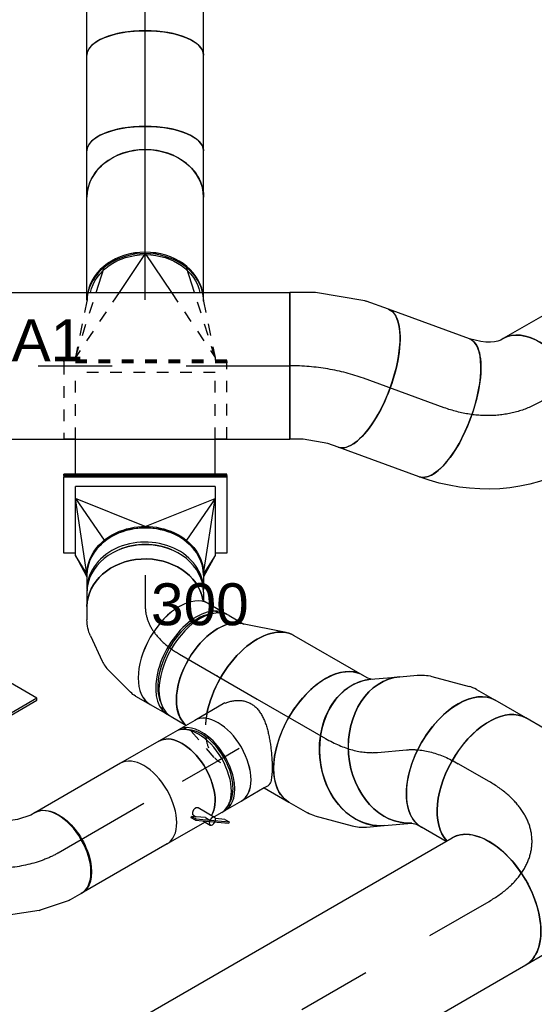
# Model space of a CAD drawing. Extents: x -132501 to 411300, y -42818 to 427495.
# Tile 39 of 256: x -30088 to -28984, y 34152 to 36264. Entities that reach past the tile are written whole.
import ezdxf
from ezdxf.enums import TextEntityAlignment as Align

# ---------------------------------------------------------------- set-up
doc = ezdxf.new("R2010")
doc.units = 0
doc.header["$LTSCALE"] = 50
doc.linetypes.add('CENTER2', pattern=[28.575, 19.05, -3.175, 3.175, -3.175])
doc.linetypes.add('STREEPJES', pattern=[0.1, 0.05, -0.05])
doc.layers.get('0').update_dxf_attribs({"linetype": 'CONTINUOUS'})
for name, color, linetype in [('WL570---_RETOUR', 112, 'CONTINUOUS'), ('WL570---_RETOUR_HL', 8, 'CONTINUOUS'), ('WL570---_TOEVOER', 3, 'CONTINUOUS'), ('WL570---_TOEVOER_HL', 8, 'CONTINUOUS'), ('WL570---_TOEVOER_RST', 2, 'CONTINUOUS'), ('WL570---_TOEVOER_RST_HL', 1, 'CONTINUOUS'), ('WM570---_RETOUR_PR', 1, 'CONTINUOUS'), ('WM570---_TOEVOER_PR', 1, 'CONTINUOUS'), ('WM570---_TOEVOER_RST_PR', 1, 'CONTINUOUS')]:
    doc.layers.add(name, color=color, linetype=linetype)
doc.styles.add('BURO-018', font='ARIAL.TTF', dxfattribs={"height": 63})

# ---------------------------------------------------------------- blocks, each defined once
blk = doc.blocks.new('*U626')
at = {"color": 0, "ltscale": 10}
for p, q in [((0, 157.5, -3369.1), (175.7, 157.5, -3369.1)), ((0, -157.5, -3369.1), (175.7, -157.5, -3369.1))]:
    blk.add_line(p, q, dxfattribs=at)
at = {"color": 0, "ltscale": 10, "extrusion": (4.90704e-17, 3.57679e-17, -1)}
blk.add_ellipse((0, 0, -3369.1), major_axis=(0, -157.5), ratio=0.57735, start_param=0, end_param=3.141593, dxfattribs=at)
at = {"color": 0, "ltscale": 10}
blk.add_ellipse((175.7, 0, -3369.1), major_axis=(0, -157.5), ratio=0.57735, start_param=3.141593, end_param=6.283185, dxfattribs=at)
at = {"layer": 'WL570---_RETOUR_HL', "linetype": 'CENTER2'}
blk.add_line((0, 0, -3369.1), (175.7, 0, -3369.1), dxfattribs=at)
at = {"layer": 'WM570---_RETOUR_PR', "color": 1, "style": 'BURO-018'}
blk.add_attdef('POSNR', text='', height=90, dxfattribs=at).set_placement((0, 0), align=Align.MIDDLE)
blk = doc.blocks.new('*U627')
at = {"color": 0, "ltscale": 10, "extrusion": (1.31341e-16, 1.16467e-16, -1)}
for centre, major_axis, ratio, start_param, end_param in [((-106.6, 0, -3568.7), (0, -157.5), 0.57735, 0, 3.141593), ((-114.1, -289.5, -3568.7), (31.9, 446), 0.92831, 6.224409, 7.056612), ((-15.2, -352.2, -3568.7), (-96.7, 192.9), 0.304937, 0.084584, 0.771623)]:
    blk.add_ellipse(centre, major_axis=major_axis, ratio=ratio, start_param=start_param, end_param=end_param, dxfattribs=at)
at = {"color": 0, "ltscale": 10}
blk.add_ellipse((77.3, -92.2, -3568.7), major_axis=(-120.7, -101.1), ratio=0.387509, start_param=3.141593, end_param=6.283185, dxfattribs=at)
at = {"layer": 'WL570---_RETOUR_HL', "linetype": 'CENTER2', "extrusion": (1.31341e-16, 1.16467e-16, -1)}
blk.add_ellipse((-100, -314.9, -3568.7), major_axis=(-19.6, 314.4), ratio=0.81597, start_param=0.050757, end_param=0.836155, dxfattribs=at)
at = {"layer": 'WM570---_RETOUR_PR', "color": 1, "style": 'BURO-018'}
blk.add_attdef('POSNR', text='', height=90, dxfattribs=at).set_placement((0, 0), align=Align.MIDDLE)
blk = doc.blocks.new('*U628')
at = {"color": 0, "ltscale": 10}
for p, q in [((0, 157.5, -3619.3), (184.6, 157.5, -3619.3)), ((0, -157.5, -3619.3), (184.6, -157.5, -3619.3))]:
    blk.add_line(p, q, dxfattribs=at)
at = {"color": 0, "ltscale": 10, "extrusion": (6.62444e-17, 1.4235e-16, -1)}
blk.add_ellipse((0, 0, -3619.3), major_axis=(0, -157.5), ratio=0.387509, start_param=0, end_param=3.141593, dxfattribs=at)
at = {"color": 0, "ltscale": 10}
blk.add_ellipse((184.6, 0, -3619.3), major_axis=(0, -157.5), ratio=0.387509, start_param=3.141593, end_param=6.283185, dxfattribs=at)
at = {"layer": 'WL570---_RETOUR_HL', "linetype": 'CENTER2'}
blk.add_line((0, 0, -3619.3), (184.6, 0, -3619.3), dxfattribs=at)
at = {"layer": 'WM570---_RETOUR_PR', "color": 1, "style": 'BURO-018'}
blk.add_attdef('POSNR', text='', height=90, dxfattribs=at).set_placement((0, 0), align=Align.MIDDLE)
blk = doc.blocks.new('*U629')
at = {"color": 0, "ltscale": 10}
for p, q in [((-224.7, 285.3, -4227.6), (-359.5, 52, -4227.6)), ((164.7, 285.3, -4227.6), (-224.7, 285.3, -4227.6)), ((-30, -52, -4227.6), (-224.7, 285.3, -4227.6)), ((359.5, -52, -4227.6), (-224.7, 285.3, -4227.6)), ((-30, -52, -4227.6), (164.7, 285.3, -4227.6)), ((359.5, -52, -4227.6), (164.7, 285.3, -4227.6)), ((-431.7, 93.7, -4227.6), (-433.8, 90.2, -4227.6)), ((-433.8, 90.2, -4227.6), (-380.3, -2.4, -4227.6)), ((-335.4, 93.7, -4227.6), (-431.7, 93.7, -4227.6)), ((-378.3, 1.1, -4227.6), (-431.7, 93.7, -4227.6)), ((-359.5, 52, -4227.6), (-354, 42.6, -4227.6)), ((-351.8, 45.8, -4227.6), (-357.4, 55.5, -4227.6)), ((-122.2, -211.6, -4227.6), (-30, -52, -4227.6)), ((359.5, -52, -4227.6), (-30, -52, -4227.6)), ((224.7, -285.3, -4227.6), (359.5, -52, -4227.6)), ((297, -327, -4227.6), (248.8, -243.6, -4227.6)), ((226.8, -281.8, -4227.6), (-81.6, -281.8, -4227.6)), ((-79.6, -285.3, -4227.6), (224.7, -285.3, -4227.6)), ((297, -327, -4227.6), (-55.5, -327, -4227.6)), ((-53.5, -330.6, -4227.6), (295, -330.6, -4227.6)), ((295, -330.6, -4227.6), (297, -327, -4227.6))]:
    blk.add_line(p, q, dxfattribs=at)
at = {"layer": 'WL570---_TOEVOER_RST_HL', "linetype": 'CENTER2'}
blk.add_circle((0, 0, -4227.6), 0.075, dxfattribs=at)
at = {"layer": 'WL570---_TOEVOER_RST', "color": 1, "style": 'BURO-018'}
for tag in ['MC', 'Q']:
    blk.add_attdef(tag, text='', height=90, dxfattribs=at).set_placement((0, 0), align=Align.MIDDLE)
at = {"layer": 'WM570---_TOEVOER_RST_PR', "color": 1, "style": 'BURO-018'}
blk.add_attdef('POSNR', text='', height=90, dxfattribs=at).set_placement((0, 0), align=Align.MIDDLE)
blk = doc.blocks.new('*U748')
at = {"color": 8, "linetype": 'STREEPJES', "ltscale": 10}
for p, q in [((78.8, 175, -3420.8), (81.6, 175, -3420.8)), ((78.8, -175, -3420.8), (78.8, 175, -3420.8)), ((81.6, -175, -3420.8), (81.6, 175, -3420.8)), ((81.6, 150, -3420.8), (87.2, 150, -3420.8)), ((227, 56, -3420.8), (87.2, 150, -3420.8)), ((87.2, 150, -3420.8), (227, 105.4, -3420.8)), ((208.3, 125, -3420.8), (87.2, 150, -3420.8)), ((211.1, 125, -3420.8), (208.3, 125, -3420.8)), ((227, -56, -3420.8), (87.2, -150, -3420.8)), ((87.2, -150, -3420.8), (227, -105.4, -3420.8)), ((208.3, -125, -3420.8), (87.2, -150, -3420.8)), ((211.1, -125, -3420.8), (208.3, -125, -3420.8)), ((87.2, -150, -3420.8), (81.6, -150, -3420.8)), ((78.8, -175, -3420.8), (81.6, -175, -3420.8))]:
    blk.add_line(p, q, dxfattribs=at)
at = {"color": 0, "ltscale": 10}
for p, q in [((227, 105.4, -3420.8), (280.4, 88.4, -3420.8)), ((310.3, 0, -3420.8), (227, 56, -3420.8)), ((310.3, 0, -3420.8), (227, -56, -3420.8)), ((227, -105.4, -3420.8), (280.4, -88.4, -3420.8))]:
    blk.add_line(p, q, dxfattribs=at)
at = {"color": 8, "linetype": 'STREEPJES', "ltscale": 10}
for centre, start_param, end_param in [((208.3, 0, -3420.8), 6.098869, 6.283185), ((211.1, 0, -3420.8), 6.127568, 6.283185), ((208.3, 0, -3420.8), 3.141593, 3.325909), ((211.1, 0, -3420.8), 3.141593, 3.29721)]:
    blk.add_ellipse(centre, major_axis=(0, 125), ratio=0.816497, start_param=start_param, end_param=end_param, dxfattribs=at)
at = {"color": 0, "ltscale": 10}
for centre, start_param, end_param in [((211.1, 0, -3420.8), 3.29721, 6.127568), ((208.3, 0, -3420.8), 3.325909, 6.098869)]:
    blk.add_ellipse(centre, major_axis=(0, 125), ratio=0.816497, start_param=start_param, end_param=end_param, dxfattribs=at)
at = {"color": 0, "ltscale": 10, "extrusion": (-6.44958e-30, -2.89515e-18, -1)}
for start_param, end_param in [(0.16388, 1.558204), (1.583389, 2.977713)]:
    blk.add_ellipse((211.1, 0, -3420.8), major_axis=(0, 118.8), ratio=0.816497, start_param=start_param, end_param=end_param, dxfattribs=at)
at = {"layer": 'WM570---_TOEVOER_PR', "color": 1, "style": 'BURO-018'}
blk.add_attdef('POSNR', text='', height=90, dxfattribs=at).set_placement((0, 0), align=Align.MIDDLE)
blk = doc.blocks.new('*U749')
at = {"color": 0, "ltscale": 10}
for p, q in [((81.6, 175, -3771.1), (84.5, 175, -3771.1)), ((81.6, -175, -3771.1), (81.6, 175, -3771.1)), ((84.5, -175, -3771.1), (84.5, 175, -3771.1)), ((84.5, 150, -3771.1), (159.7, 150, -3771.1)), ((84.5, -150, -3771.1), (159.7, -150, -3771.1)), ((81.6, -175, -3771.1), (84.5, -175, -3771.1))]:
    blk.add_line(p, q, dxfattribs=at)
at = {"color": 8, "linetype": 'STREEPJES', "ltscale": 10}
for p, q in [((323.6, 175, -3771.1), (160.3, 175, -3771.1)), ((160.3, 175, -3771.1), (160.3, 150, -3771.1)), ((326.5, 175, -3771.1), (323.6, 175, -3771.1)), ((323.6, -175, -3771.1), (323.6, 175, -3771.1)), ((326.5, -175, -3771.1), (326.5, 175, -3771.1)), ((159.7, 150, -3771.1), (303.2, 150, -3771.1)), ((303.2, -150, -3771.1), (303.2, 150, -3771.1)), ((159.7, -150, -3771.1), (303.2, -150, -3771.1)), ((160.3, -150, -3771.1), (160.3, -175, -3771.1)), ((160.3, -175, -3771.1), (323.6, -175, -3771.1)), ((326.5, -175, -3771.1), (323.6, -175, -3771.1))]:
    blk.add_line(p, q, dxfattribs=at)
at = {"layer": 'WM570---_TOEVOER_PR', "color": 1, "style": 'BURO-018'}
blk.add_attdef('POSNR', text='', height=90, dxfattribs=at).set_placement((0, 0), align=Align.MIDDLE)
blk = doc.blocks.new('*U750')
at = {"color": 0, "ltscale": 10}
for p, q in [((-84.5, 175, -3775.2), (-81.6, 175, -3775.2)), ((-84.5, -175, -3775.2), (-84.5, 175, -3775.2)), ((-81.6, 175, -3775.2), (81.6, 175, -3775.2)), ((-81.6, -175, -3775.2), (-81.6, 175, -3775.2)), ((81.6, 175, -3775.2), (81.6, 150, -3775.2)), ((-61.2, 150, -3775.2), (-61.2, -150, -3775.2)), ((-61.2, 150, -3775.2), (-35.3, 150, -3775.2)), ((-35.3, 150, -3775.2), (87.2, 150, -3775.2)), ((24.5, 0, -3775.2), (-35.3, 150, -3775.2)), ((-35.3, 150, -3775.2), (54.4, 88.4, -3775.2)), ((126.6, 125, -3775.2), (-35.3, 150, -3775.2)), ((87.2, 150, -3775.2), (126.6, 125, -3775.2)), ((87.2, 150, -3775.2), (132.5, 125, -3775.2)), ((129.5, 125, -3775.2), (126.6, 125, -3775.2)), ((129.5, 118.8, -3775.2), (128.2, 118.7, -3775.2)), ((129.5, 118.8, -3775.2), (134, 118.8, -3775.2)), ((144.8, 123.6, -3775.2), (147.7, 123, -3775.2)), ((24.5, 0, -3775.2), (-35.3, -150, -3775.2)), ((-35.3, -150, -3775.2), (54.4, -88.4, -3775.2)), ((126.6, -125, -3775.2), (-35.3, -150, -3775.2)), ((87.2, -150, -3775.2), (132.5, -125, -3775.2)), ((126.6, -125, -3775.2), (87.2, -150, -3775.2)), ((129.5, -125, -3775.2), (126.6, -125, -3775.2)), ((128.2, -118.7, -3775.2), (129.5, -118.7, -3775.2)), ((129.5, -118.7, -3775.2), (134, -118.7, -3775.2)), ((147.7, -123, -3775.2), (144.8, -123.6, -3775.2)), ((-35.3, -150, -3775.2), (-61.2, -150, -3775.2)), ((87.2, -150, -3775.2), (-35.3, -150, -3775.2)), ((81.6, -150, -3775.2), (81.6, -175, -3775.2)), ((-84.5, -175, -3775.2), (-81.6, -175, -3775.2)), ((81.6, -175, -3775.2), (-81.6, -175, -3775.2))]:
    blk.add_line(p, q, dxfattribs=at)
at = {"color": 0, "ltscale": 10, "extrusion": (1.25754e-28, 5.64481e-17, -1)}
for centre in [(129.5, 0, -3775.2), (126.6, 0, -3775.2)]:
    blk.add_ellipse(centre, major_axis=(0, -125), ratio=0.816497, start_param=0, end_param=3.141593, dxfattribs=at)
at = {"color": 0, "ltscale": 10}
blk.add_ellipse((160.1, 0, -3775.2), major_axis=(0, -118.8), ratio=0.816497, start_param=4.211947, end_param=5.212831, dxfattribs=at)
at = {"layer": 'WM570---_TOEVOER_PR', "color": 1, "style": 'BURO-018'}
blk.add_attdef('POSNR', text='', height=90, dxfattribs=at).set_placement((0, 0), align=Align.MIDDLE)
blk = doc.blocks.new('*U751')
at = {"color": 0, "ltscale": 10}
for p, q in [((-33.5, 125, -4092.3), (-2.9, 125, -4092.3)), ((0, 124.9, -4092.3), (-2.6, 125, -4092.3)), ((2.9, 125, -4092.3), (20.4, 125, -4092.3)), ((-33.5, -125, -4092.3), (-2.9, -125, -4092.3)), ((2.9, -125, -4092.3), (33.5, -125, -4092.3))]:
    blk.add_line(p, q, dxfattribs=at)
for centre, major_axis, start_param, end_param in [((-33.5, 0, -4092.3), (0, -125), 3.141593, 6.283185), ((-2.9, 0, -4092.3), (0, -125), 3.141593, 6.311473), ((2.9, 0, -4092.3), (0, -125), 3.141593, 6.283185), ((33.5, 0, -4092.3), (0, -125), 3.282372, 6.283185), ((-2.9, 0, -4092.3), (0, -118.8), 4.211947, 5.212831)]:
    blk.add_ellipse(centre, major_axis=major_axis, ratio=0.816497, start_param=start_param, end_param=end_param, dxfattribs=at)
at = {"layer": 'WL570---_TOEVOER_HL', "linetype": 'CENTER2'}
blk.add_line((-33.5, 0, -4092.3), (33.5, 0, -4092.3), dxfattribs=at)
at = {"layer": 'WM570---_TOEVOER_PR', "color": 1, "style": 'BURO-018'}
blk.add_attdef('POSNR', text='', height=90, dxfattribs=at).set_placement((0, 0), align=Align.MIDDLE)
blk = doc.blocks.new('*U752')
at = {"color": 0, "ltscale": 10}
for p, q in [((-50.2, 150.6, -4224.3), (-46.1, 157.7, -4224.3)), ((-49.3, 152.1, -4224.3), (-50.2, 151.6, -4224.3)), ((-71.2, 126.7, -4224.3), (-66, 135.8, -4224.3)), ((-74.1, 123.8, -4224.3), (-71.2, 126.7, -4224.3)), ((155.5, 31.8, -4224.3), (159.6, 38.9, -4224.3)), ((156.4, 32.4, -4224.3), (156.4, 33.4, -4224.3)), ((132.4, -20.8, -4224.3), (150.5, 10.8, -4224.3)), ((77.6, -78.1, -4224.3), (124, -31.7, -4224.3)), ((3.2, -117.4, -4224.3), (57.2, -92.3, -4224.3)), ((-59.8, -125, -4224.3), (-31.3, -125, -4224.3))]:
    blk.add_line(p, q, dxfattribs=at)
for centre, major_axis, ratio, start_param, end_param in [((42.3, 73.3, -4224.3), (108.3, -62.5), 0.57735, 3.141593, 6.283185), ((63.9, 110.7, -4224.3), (102.8, -59.4), 0.57735, 3.5466, 5.878177), ((-4.1, 17, -4224.3), (72.1, -103.1), 0.750739, 6.150885, 6.415485)]:
    blk.add_ellipse(centre, major_axis=major_axis, ratio=ratio, start_param=start_param, end_param=end_param, dxfattribs=at)
at = {"color": 0, "ltscale": 10, "extrusion": (1.25754e-28, 5.64481e-17, -1)}
blk.add_ellipse((-59.8, 0, -4224.3), major_axis=(0, -125), ratio=0.816497, start_param=0, end_param=3.000814, dxfattribs=at)
at = {"color": 0, "ltscale": 10, "extrusion": (1.25706e-28, 5.64481e-17, -1)}
blk.add_ellipse((28.9, 50, -4224.3), major_axis=(99.7, -76.5), ratio=0.646887, start_param=6.198226, end_param=6.368145, dxfattribs=at)
at = {"color": 0, "ltscale": 10, "extrusion": (1.25757e-28, 5.64481e-17, -1)}
blk.add_ellipse((-40.8, 0, -4224.3), major_axis=(-27.2, 123.1), ratio=0.803023, start_param=2.966153, end_param=3.317032, dxfattribs=at)
at = {"layer": 'WL570---_TOEVOER_HL', "linetype": 'CENTER2'}
blk.add_ellipse((-59.8, 250.1, -4224.3), major_axis=(0, 250.1), ratio=0.57735, start_param=3.141593, end_param=3.926991, dxfattribs=at)
at = {"layer": 'WM570---_TOEVOER_PR', "color": 1, "style": 'BURO-018'}
blk.add_attdef('POSNR', text='', height=90, dxfattribs=at).set_placement((0, 0), align=Align.MIDDLE)
blk = doc.blocks.new('*U753')
at = {"color": 0, "ltscale": 10}
for p, q in [((-47.4, 125, -4317.6), (-4.1, 125, -4317.6)), ((4.1, 125, -4317.6), (40.4, 125, -4317.6)), ((-47.4, -125, -4317.6), (-4.1, -125, -4317.6)), ((4.1, -125, -4317.6), (40.4, -125, -4317.6))]:
    blk.add_line(p, q, dxfattribs=at)
for centre, major_axis, start_param, end_param in [((-47.4, 0, -4317.6), (0, -125), 3.141593, 6.283185), ((-4.1, 0, -4317.6), (0, -125), 3.141593, 6.339784), ((-4.1, 0, -4317.6), (0, -118.8), 3.5466, 5.878177), ((4.1, 0, -4317.6), (0, -125), 3.141593, 6.283185), ((47.4, 0, -4317.6), (0, -125), 3.334129, 6.090649), ((-4.1, 0, -4317.6), (0, -125), 3.084994, 3.138451)]:
    blk.add_ellipse(centre, major_axis=major_axis, ratio=0.57735, start_param=start_param, end_param=end_param, dxfattribs=at)
at = {"layer": 'WL570---_TOEVOER_HL', "linetype": 'CENTER2'}
blk.add_line((-47.4, 0, -4317.6), (47.4, 0, -4317.6), dxfattribs=at)
at = {"layer": 'WM570---_TOEVOER_PR', "color": 1, "style": 'BURO-018'}
blk.add_attdef('POSNR', text='', height=90, dxfattribs=at).set_placement((0, 0), align=Align.MIDDLE)
blk = doc.blocks.new('*U754')
at = {"color": 0, "ltscale": 10}
for p, q in [((80.7, 154.6, -4351), (-13.8, 122.7, -4351)), ((-5.9, -125.4, -4351), (-13.8, -122.7, -4351))]:
    blk.add_line(p, q, dxfattribs=at)
at = {"color": 8, "linetype": 'STREEPJES', "ltscale": 10}
blk.add_line((80.7, -154.6, -4351), (-5.9, -125.4, -4351), dxfattribs=at)
at = {"color": 0, "ltscale": 10}
blk.add_ellipse((98.1, 0, -4351), major_axis=(0, -157.5), ratio=0.57735, start_param=3.141593, end_param=5.249632, dxfattribs=at)
at = {"color": 0, "ltscale": 10, "extrusion": (1.23904e-16, -5.66617e-17, -1)}
blk.add_ellipse((0, 0, -4351), major_axis=(0, -125), ratio=0.57735, start_param=0.192536, end_param=2.949057, dxfattribs=at)
at = {"color": 8, "linetype": 'STREEPJES', "ltscale": 10}
blk.add_ellipse((98.1, 0, -4351), major_axis=(0, -157.5), ratio=0.57735, start_param=5.249632, end_param=6.283185, dxfattribs=at)
at = {"layer": 'WL570---_TOEVOER_HL', "linetype": 'CENTER2'}
blk.add_line((0, 0, -4351), (98.1, 0, -4351), dxfattribs=at)
for centre in [(0, 0, -4351), (98.1, 0, -4351)]:
    blk.add_circle(centre, 0.075, dxfattribs=at)
at = {"layer": 'WM570---_TOEVOER_PR', "color": 1, "style": 'BURO-018'}
blk.add_attdef('POSNR', text='', height=90, dxfattribs=at).set_placement((0, 0), align=Align.MIDDLE)
blk = doc.blocks.new('*U755')
at = {"color": 0, "ltscale": 10}
for p, q in [((-68.9, 157.5, -4588.8), (-55.8, 157.5, -4588.8)), ((-55.8, 157.5, -4588.8), (-46.1, 160.1, -4588.8)), ((102.4, -120.6, -4588.8), (133, -99, -4588.8)), ((-5.9, -155.2, -4588.8), (73.9, -133.9, -4588.8)), ((-68.9, -157.5, -4588.8), (-23.1, -157.5, -4588.8))]:
    blk.add_line(p, q, dxfattribs=at)
at = {"color": 0, "ltscale": 10, "extrusion": (8.97074e-17, -4.43555e-17, -1)}
for centre, major_axis, ratio, start_param, end_param in [((-68.9, 0, -4588.8), (0, -157.5), 0.57735, 0, 3.141593), ((-35.1, 0, -4588.8), (20.7, -156.9), 0.646887, 6.198226, 6.368145)]:
    blk.add_ellipse(centre, major_axis=major_axis, ratio=ratio, start_param=start_param, end_param=end_param, dxfattribs=at)
at = {"color": 0, "ltscale": 10}
for centre, major_axis, ratio, start_param, end_param in [((42.5, 29.8, -4588.8), (90.6, -128.9), 0.788675, 3.141593, 6.283185), ((21.6, 15.2, -4588.8), (-67.1, 143.6), 0.750739, 3.009293, 3.273893)]:
    blk.add_ellipse(centre, major_axis=major_axis, ratio=ratio, start_param=start_param, end_param=end_param, dxfattribs=at)
at = {"layer": 'WL570---_TOEVOER_HL', "linetype": 'CENTER2'}
blk.add_ellipse((-197.5, 222.7, -4588.8), major_axis=(-272.8, 157.5), ratio=0.57735, start_param=2.356194, end_param=2.879793, dxfattribs=at)
at = {"layer": 'WM570---_TOEVOER_PR', "color": 1, "style": 'BURO-018'}
blk.add_attdef('POSNR', text='', height=90, dxfattribs=at).set_placement((0, 0), align=Align.MIDDLE)
blk = doc.blocks.new('*U756')
at = {"color": 0, "ltscale": 10}
for p, q in [((0, 157.5, -4655.4), (62.2, 157.5, -4655.4)), ((0, -157.5, -4655.4), (59.8, -157.5, -4655.4))]:
    blk.add_line(p, q, dxfattribs=at)
at = {"color": 0, "ltscale": 10, "extrusion": (2.76455e-17, -2.4692e-18, -1)}
blk.add_ellipse((0, 0, -4655.4), major_axis=(0, -157.5), ratio=0.788675, start_param=0, end_param=3.141593, dxfattribs=at)
at = {"color": 0, "ltscale": 10}
blk.add_ellipse((62.2, 0, -4655.4), major_axis=(0, -157.5), ratio=0.788675, start_param=3.141593, end_param=6.262966, dxfattribs=at)
at = {"layer": 'WL570---_TOEVOER_HL', "linetype": 'CENTER2'}
blk.add_line((0, 0, -4655.4), (62.2, 0, -4655.4), dxfattribs=at)
at = {"layer": 'WM570---_TOEVOER_PR', "color": 1, "style": 'BURO-018'}
blk.add_attdef('POSNR', text='', height=90, dxfattribs=at).set_placement((0, 0), align=Align.MIDDLE)
blk = doc.blocks.new('*U757')
at = {"color": 0, "ltscale": 10}
for p, q in [((-51.9, 157.5, -4801.8), (-14.4, 157.5, -4801.8)), ((16.5, 152, -4801.8), (94.1, 123.6, -4801.8)), ((109.5, 115.6, -4801.8), (147, 89.2, -4801.8)), ((-54.4, -157.5, -4801.8), (-44.9, -160.9, -4801.8)), ((-44.9, -160.9, -4801.8), (-34.2, -168.5, -4801.8))]:
    blk.add_line(p, q, dxfattribs=at)
at = {"color": 0, "ltscale": 10, "extrusion": (-1.08113e-16, 3.75223e-17, -1)}
for centre, major_axis, ratio, start_param, end_param in [((-51.9, 0, -4801.8), (0, -157.5), 0.788675, 0.02022, 3.141593), ((-26.4, 0, -4801.8), (27.7, 156.1), 0.750739, 6.150885, 6.415485)]:
    blk.add_ellipse(centre, major_axis=major_axis, ratio=ratio, start_param=start_param, end_param=end_param, dxfattribs=at)
at = {"color": 0, "ltscale": 10}
for centre, major_axis, ratio, start_param, end_param in [((56.4, -39.6, -4801.8), (-90.6, -128.9), 0.57735, 3.141593, 6.283185), ((28.7, -20.2, -4801.8), (73.3, 140.3), 0.646887, 6.198226, 6.368145)]:
    blk.add_ellipse(centre, major_axis=major_axis, ratio=ratio, start_param=start_param, end_param=end_param, dxfattribs=at)
at = {"layer": 'WL570---_TOEVOER_HL', "linetype": 'CENTER2', "extrusion": (-1.08113e-16, 3.75223e-17, -1)}
blk.add_ellipse((33.5, -295.8, -4801.8), major_axis=(-132.6, 285.7), ratio=0.57735, start_param=0.261799, end_param=0.785398, dxfattribs=at)
at = {"layer": 'WM570---_TOEVOER_PR', "color": 1, "style": 'BURO-018'}
blk.add_attdef('POSNR', text='', height=90, dxfattribs=at).set_placement((0, 0), align=Align.MIDDLE)
blk = doc.blocks.new('*U758')
at = {"color": 0, "ltscale": 10}
for p, q in [((15.6, 157.5, -4904.3), (76.1, 157.5, -4904.3)), ((0, -157.5, -4904.3), (76.1, -157.5, -4904.3))]:
    blk.add_line(p, q, dxfattribs=at)
blk.add_ellipse((0, 0, -4904.3), major_axis=(0, 157.5), ratio=0.57735, start_param=3.141593, end_param=6.123637, dxfattribs=at)
at = {"color": 0, "ltscale": 10, "extrusion": (6.4407e-18, 3.71854e-18, -1)}
blk.add_ellipse((76.1, 0, -4904.3), major_axis=(0, 157.5), ratio=0.57735, start_param=0, end_param=3.141593, dxfattribs=at)
at = {"layer": 'WL570---_TOEVOER_HL', "linetype": 'CENTER2'}
blk.add_line((0, 0, -4904.3), (76.1, 0, -4904.3), dxfattribs=at)
at = {"layer": 'WM570---_TOEVOER_PR', "color": 1, "style": 'BURO-018'}
blk.add_attdef('POSNR', text='', height=90, dxfattribs=at).set_placement((0, 0), align=Align.MIDDLE)
blk = doc.blocks.new('*U759')
at = {"color": 0, "ltscale": 10}
for p, q in [((30.7, 261.8, -5086.2), (7.8, 301.5, -5086.2)), ((58.7, 166, -5086.2), (37.4, 245.7, -5086.2)), ((54.8, 60, -5086.2), (61.5, 134.7, -5086.2)), ((5.4, -44.6, -5086.2), (41.4, 17.6, -5086.2)), ((-85.9, -120.6, -5086.2), (-24.6, -77.5, -5086.2)), ((-194.1, -155.2, -5086.2), (-114.4, -133.9, -5086.2)), ((-257.2, -157.5, -5086.2), (-211.4, -157.5, -5086.2))]:
    blk.add_line(p, q, dxfattribs=at)
at = {"color": 0, "ltscale": 10, "extrusion": (-1.38778e-17, 8.01234e-18, -1)}
for centre, major_axis, ratio, start_param, end_param in [((-128.6, 222.7, -5086.2), (-136.4, -78.7), 0.57735, 0.159548, 3.141593), ((-111.7, 193.4, -5086.2), (146.2, 60.6), 0.646887, 6.198226, 6.368145), ((-101, 86, -5086.2), (-151.4, 47.9), 0.803023, 2.966153, 3.317032), ((-166.7, 15.2, -5086.2), (67.1, -143.6), 0.750739, 6.150885, 6.415485)]:
    blk.add_ellipse(centre, major_axis=major_axis, ratio=ratio, start_param=start_param, end_param=end_param, dxfattribs=at)
at = {"color": 0, "ltscale": 10}
for centre, major_axis, ratio, start_param, end_param in [((-257.2, 0, -5086.2), (0, 157.5), 0.57735, 3.141593, 6.283185), ((-96.5, 136.8, -5086.2), (158, 13.7), 0.750739, 6.150885, 6.415485), ((-125, 44.5, -5086.2), (-117.2, 107.2), 0.803023, 2.966153, 3.317032), ((-223.3, 0, -5086.2), (20.7, -156.9), 0.646887, 6.198226, 6.368145)]:
    blk.add_ellipse(centre, major_axis=major_axis, ratio=ratio, start_param=start_param, end_param=end_param, dxfattribs=at)
at = {"layer": 'WL570---_TOEVOER_HL', "linetype": 'CENTER2'}
blk.add_ellipse((-385.8, 222.7, -5086.2), major_axis=(272.8, -157.5), ratio=0.57735, start_param=5.497787, end_param=7.068583, dxfattribs=at)
at = {"layer": 'WM570---_TOEVOER_PR', "color": 1, "style": 'BURO-018'}
blk.add_attdef('POSNR', text='', height=90, dxfattribs=at).set_placement((0, 0), align=Align.MIDDLE)
blk = doc.blocks.new('*U760')
at = {"color": 0, "ltscale": 10}
for p, q in [((0, 157.5, -4420.4), (169.3, 157.5, -4420.4)), ((108.4, -157.5, -4420.4), (169.3, -157.5, -4420.4))]:
    blk.add_line(p, q, dxfattribs=at)
at = {"color": 0, "ltscale": 10, "extrusion": (1.23904e-16, -5.66617e-17, -1)}
blk.add_ellipse((0, 0, -4420.4), major_axis=(0, -157.5), ratio=0.57735, start_param=1.033554, end_param=3.141593, dxfattribs=at)
at = {"color": 0, "ltscale": 10}
blk.add_ellipse((169.3, 0, -4420.4), major_axis=(0, -157.5), ratio=0.57735, start_param=3.141593, end_param=6.283185, dxfattribs=at)
at = {"layer": 'WL570---_TOEVOER_HL', "linetype": 'CENTER2'}
blk.add_line((0, 0, -4420.4), (169.3, 0, -4420.4), dxfattribs=at)
at = {"layer": 'WM570---_TOEVOER_PR', "color": 1, "style": 'BURO-018'}
blk.add_attdef('POSNR', text='', height=90, dxfattribs=at).set_placement((0, 0), align=Align.MIDDLE)
blk = doc.blocks.new('*U761')
at = {"color": 0, "ltscale": 10}
for p, q in [((-13.7, 100, -4570.6), (-4.5, 100, -4570.6)), ((-4.5, 100, -4570.6), (52.3, 100, -4570.6)), ((74.7, 95, -4570.6), (82.9, 95, -4570.6)), ((-22.5, -100, -4570.6), (52.3, -100, -4570.6)), ((74.7, -95, -4570.6), (82.9, -95, -4570.6))]:
    blk.add_line(p, q, dxfattribs=at)
for centre, major_axis, start_param, end_param in [((52.3, 0, -4570.6), (0, -100), 3.141593, 6.283185), ((92.8, 0, -4570.6), (0, -95), 3.434174, 5.990604)]:
    blk.add_ellipse(centre, major_axis=major_axis, ratio=0.57735, start_param=start_param, end_param=end_param, dxfattribs=at)
blk.add_spline([(-22.5, -99.5, -4570.6), (-31.2, -98, -4570.6), (-39.6, -95.4, -4570.6), (-47.5, -91.9, -4570.6), (-54.8, -87.4, -4570.6), (-61.2, -82.1, -4570.6), (-66.7, -75.9, -4570.6), (-71.1, -68.9, -4570.6), (-74.4, -61.2, -4570.6), (-76.5, -52.9, -4570.6), (-77.6, -44, -4570.6), (-77.7, -34.7, -4570.6), (-76.8, -25.1, -4570.6), (-75.2, -15.1, -4570.6), (-72.8, -5.1, -4570.6), (-69.9, 5.1, -4570.6), (-66.5, 15.1, -4570.6), (-62.7, 25.1, -4570.6), (-58.7, 34.7, -4570.6), (-54.6, 44, -4570.6), (-50.3, 52.9, -4570.6), (-46.1, 61.2, -4570.6), (-41.9, 68.9, -4570.6), (-37.8, 75.9, -4570.6), (-33.8, 82.1, -4570.6), (-30, 87.4, -4570.6), (-26.4, 91.9, -4570.6), (-23, 95.4, -4570.6), (-19.7, 98, -4570.6), (-16.6, 99.5, -4570.6), (-13.7, 100, -4570.6)], degree=3, dxfattribs=at)
at = {"layer": 'WL570---_TOEVOER_HL', "linetype": 'CENTER2'}
blk.add_line((0, 0, -4570.6), (52.3, 0, -4570.6), dxfattribs=at)
at = {"layer": 'WM570---_TOEVOER_PR', "color": 1, "style": 'BURO-018'}
blk.add_attdef('POSNR', text='', height=90, dxfattribs=at).set_placement((0, 0), align=Align.MIDDLE)
blk = doc.blocks.new('*U762')
at = {"color": 0, "ltscale": 10}
for p, q in [((-44.5, 100, -4639.1), (-4.1, 100, -4639.1)), ((4.1, 100, -4639.1), (23.1, 100, -4639.1)), ((-44.5, -100, -4639.1), (-4.1, -100, -4639.1)), ((4.1, -100, -4639.1), (44.5, -100, -4639.1))]:
    blk.add_line(p, q, dxfattribs=at)
for centre, major_axis, start_param, end_param in [((-44.5, 0, -4639.1), (0, -100), 3.141593, 6.283185), ((-4.1, 0, -4639.1), (0, -100), 3.141593, 6.353955), ((-4.1, 0, -4639.1), (0, -95), 3.434174, 5.990604), ((4.1, 0, -4639.1), (0, -100), 3.141593, 6.283185), ((44.5, 0, -4639.1), (0, -100), 3.466016, 6.283185), ((-4.1, 0, -4639.1), (0, -100), 3.070823, 3.138451)]:
    blk.add_ellipse(centre, major_axis=major_axis, ratio=0.57735, start_param=start_param, end_param=end_param, dxfattribs=at)
at = {"layer": 'WL570---_TOEVOER_HL', "linetype": 'CENTER2'}
blk.add_line((-44.5, 0, -4639.1), (44.5, 0, -4639.1), dxfattribs=at)
at = {"layer": 'WM570---_TOEVOER_PR', "color": 1, "style": 'BURO-018'}
blk.add_attdef('POSNR', text='', height=90, dxfattribs=at).set_placement((0, 0), align=Align.MIDDLE)
blk = doc.blocks.new('*U763')
at = {"color": 0, "ltscale": 10}
for p, q in [((-163.3, 100, -5002.4), (-134.2, 100, -5002.4)), ((-129.2, 99.5, -5002.4), (-67.2, 86.8, -5002.4)), ((-65.6, 86.3, -5002.4), (-3.5, 62.2, -5002.4)), ((-3.5, 62.2, -5002.4), (-3.3, 62.1, -5002.4)), ((-3.3, 62.1, -5002.4), (55.5, 28.2, -5002.4)), ((55.5, 28.2, -5002.4), (55.6, 28.1, -5002.4)), ((55.6, 28.1, -5002.4), (107.6, -13.7, -5002.4)), ((108.8, -14.8, -5002.4), (150.8, -62.1, -5002.4)), ((153.7, -66.2, -5002.4), (168.3, -91.4, -5002.4)), ((-163.3, -100, -5002.4), (-151.9, -100, -5002.4)), ((-151.9, -100, -5002.4), (-123, -105.9, -5002.4)), ((-123, -105.9, -5002.4), (-90.1, -118.7, -5002.4)), ((-90.1, -118.7, -5002.4), (-57.8, -137.3, -5002.4)), ((-57.8, -137.3, -5002.4), (-30.2, -159.5, -5002.4)), ((-30.2, -159.5, -5002.4), (-10.6, -181.6, -5002.4)), ((-10.6, -181.6, -5002.4), (-5, -191.4, -5002.4))]:
    blk.add_line(p, q, dxfattribs=at)
at = {"color": 0, "ltscale": 10, "extrusion": (6.4407e-18, -3.71854e-18, -1)}
for centre, major_axis, ratio, start_param, end_param in [((-163.3, 0, -5002.4), (0, -100), 0.57735, 0, 3.141593), ((-141.8, 0, -5002.4), (10.1, 99.9), 0.497511, 6.232846, 6.333525), ((70.9, -122.8, -5002.4), (81.4, 58.7), 0.497511, 6.232846, 6.333525), ((81.6, -141.4, -5002.4), (86.6, 50), 0.57735, 0, 3.141593)]:
    blk.add_ellipse(centre, major_axis=major_axis, ratio=ratio, start_param=start_param, end_param=end_param, dxfattribs=at)
at = {"color": 0, "ltscale": 10}
for centre, major_axis, start_param, end_param in [((-94.7, -9.6, -5002.4), (-28.3, -96.2), 3.11519, 3.167995), ((39, -86.8, -5002.4), (69.2, 72.6), 6.256783, 6.309588)]:
    blk.add_ellipse(centre, major_axis=major_axis, ratio=0.313149, start_param=start_param, end_param=end_param, dxfattribs=at)
at = {"layer": 'WL570---_TOEVOER_HL', "linetype": 'CENTER2', "extrusion": (6.4407e-18, -3.71854e-18, -1)}
blk.add_ellipse((-81.6, -141.4, -5002.4), major_axis=(-173.2, 100), ratio=0.57735, start_param=0.785398, end_param=2.356194, dxfattribs=at)
at = {"layer": 'WM570---_TOEVOER_PR', "color": 1, "style": 'BURO-018'}
blk.add_attdef('POSNR', text='', height=90, dxfattribs=at).set_placement((0, 0), align=Align.MIDDLE)
blk = doc.blocks.new('*U764')
at = {"color": 0, "ltscale": 10}
for p, q in [((0, 100, -4737.8), (212.4, 100, -4737.8)), ((0, -100, -4737.8), (212.4, -100, -4737.8))]:
    blk.add_line(p, q, dxfattribs=at)
blk.add_ellipse((212.4, 0, -4737.8), major_axis=(0, -100), ratio=0.57735, start_param=3.141593, end_param=6.283185, dxfattribs=at)
at = {"layer": 'WL570---_TOEVOER_HL', "linetype": 'CENTER2'}
blk.add_line((0, 0, -4737.8), (212.4, 0, -4737.8), dxfattribs=at)
at = {"layer": 'WM570---_TOEVOER_PR', "color": 1, "style": 'BURO-018'}
blk.add_attdef('POSNR', text='', height=90, dxfattribs=at).set_placement((0, 0), align=Align.MIDDLE)
blk = doc.blocks.new('*U765')
at = {"color": 2, "ltscale": 10}
for p, q in [((-91.8, 125.6, -4704.2), (-89.2, 127.7, -4704.2)), ((-55.2, 103.7, -4704.2), (-89.2, 127.7, -4704.2)), ((-58.2, 102, -4704.2), (-91.8, 125.6, -4704.2)), ((-86.3, 116.2, -4704.2), (-91.8, 125.6, -4704.2)), ((-86.3, 116.2, -4704.2), (-69.8, 104.6, -4704.2)), ((-46.5, 100, -4704.2), (-52.8, 110.9, -4704.2)), ((-49.1, 65.7, -4704.2), (-69.6, 101.2, -4704.2)), ((-57.7, 101.7, -4704.2), (-58.2, 102, -4704.2)), ((-55.2, 103.7, -4704.2), (-57.7, 101.7, -4704.2)), ((-52.3, 92.2, -4704.2), (-57.7, 101.7, -4704.2)), ((-33.2, 84.5, -4704.2), (-57.7, 101.7, -4704.2)), ((-30.7, 86.5, -4704.2), (-55.2, 103.7, -4704.2)), ((-52.3, 92.2, -4704.2), (-27.8, 75, -4704.2)), ((-44.2, 96, -4704.2), (-46.5, 100, -4704.2)), ((-46.5, 100, -4704.2), (47.5, 100, -4704.2)), ((-33.2, 84.5, -4704.2), (-30.7, 86.5, -4704.2)), ((-30.7, 86.5, -4704.2), (-25.3, 77.1, -4704.2)), ((-32.1, 74.9, -4704.2), (-35.1, 80.2, -4704.2)), ((-27.8, 75, -4704.2), (-33.2, 84.5, -4704.2)), ((-25.3, 77.1, -4704.2), (-27.8, 75, -4704.2)), ((-47.5, -100, -4704.2), (47.5, -100, -4704.2))]:
    blk.add_line(p, q, dxfattribs=at)
for centre, major_axis, start_param, end_param in [((-61.2, 106.1, -4704.2), (8.4, 4.85), 0, 3.141593), ((-61.2, 106.1, -4704.2), (8.4, 4.85), 3.141593, 6.283185), ((47.5, 0, -4704.2), (0, -100), 3.141593, 6.283185)]:
    blk.add_ellipse(centre, major_axis=major_axis, ratio=0.57735, start_param=start_param, end_param=end_param, dxfattribs=at)
at = {"color": 2, "ltscale": 10, "extrusion": (1.28814e-17, -1.99733e-16, -1)}
blk.add_ellipse((-47.5, 0, -4704.2), major_axis=(0, -100), ratio=0.57735, start_param=0, end_param=2.817169, dxfattribs=at)
at = {"color": 2, "ltscale": 10}
blk.add_spline([(-32.1, 74.9, -4704.2), (-32, 74.4, -4704.2), (-31.9, 73.8, -4704.2), (-32, 73.2, -4704.2), (-32.1, 72.6, -4704.2), (-32.3, 71.9, -4704.2), (-32.6, 71.2, -4704.2), (-33, 70.5, -4704.2), (-33.5, 69.8, -4704.2), (-34, 69.1, -4704.2), (-34.6, 68.5, -4704.2), (-35.2, 67.8, -4704.2), (-36, 67.1, -4704.2), (-36.7, 66.5, -4704.2), (-37.5, 66, -4704.2), (-38.3, 65.4, -4704.2), (-39.2, 65, -4704.2), (-40.1, 64.6, -4704.2), (-41, 64.2, -4704.2), (-41.8, 63.9, -4704.2), (-42.7, 63.7, -4704.2), (-43.6, 63.6, -4704.2), (-44.4, 63.5, -4704.2), (-45.2, 63.5, -4704.2), (-45.9, 63.6, -4704.2), (-46.6, 63.8, -4704.2), (-47.3, 64.1, -4704.2), (-47.9, 64.4, -4704.2), (-48.4, 64.8, -4704.2), (-48.8, 65.2, -4704.2), (-49.1, 65.7, -4704.2)], degree=3, dxfattribs=at)
at = {"layer": 'WL570---_TOEVOER', "color": 1, "style": 'BURO-018'}
blk.add_attdef('I', text='', height=90, dxfattribs=at).set_placement((0, 0), align=Align.MIDDLE)
at = {"layer": 'WM570---_TOEVOER_PR', "color": 1, "style": 'BURO-018'}
blk.add_attdef('POSNR', text='', height=90, dxfattribs=at).set_placement((0, 0), align=Align.MIDDLE)
blk = doc.blocks.new('*U768')
at = {"color": 8, "linetype": 'STREEPJES', "ltscale": 10}
for p, q in [((-1.4, 125, -3208.8), (-2.7, 125, -3208.8)), ((0, 125, -3208.8), (15.8, 125, -3208.8)), ((-2.7, -125, -3208.8), (-1.4, -125, -3208.8)), ((0, -125, -3208.8), (15.8, -125, -3208.8))]:
    blk.add_line(p, q, dxfattribs=at)
at = {"color": 0, "ltscale": 10}
for p, q in [((15.8, 125, -3208.8), (220.3, 125, -3208.8)), ((15.8, -125, -3208.8), (220.3, -125, -3208.8))]:
    blk.add_line(p, q, dxfattribs=at)
at = {"color": 8, "linetype": 'STREEPJES', "ltscale": 10}
for start_param, end_param in [(6.127568, 6.283185), (3.141593, 3.29721)]:
    blk.add_ellipse((0, 0, -3208.8), major_axis=(0, 125), ratio=0.816497, start_param=start_param, end_param=end_param, dxfattribs=at)
at = {"color": 0, "ltscale": 10}
blk.add_ellipse((0, 0, -3208.8), major_axis=(0, 125), ratio=0.816497, start_param=3.29721, end_param=6.127568, dxfattribs=at)
at = {"color": 0, "ltscale": 10, "extrusion": (-6.44958e-30, -2.89515e-18, -1)}
blk.add_ellipse((220.3, 0, -3208.8), major_axis=(0, 125), ratio=0.816497, start_param=0, end_param=3.141593, dxfattribs=at)
at = {"layer": 'WL570---_TOEVOER_HL', "linetype": 'CENTER2'}
blk.add_line((0, 0, -3208.8), (220.3, 0, -3208.8), dxfattribs=at)
at = {"layer": 'WM570---_TOEVOER_PR', "color": 1, "style": 'BURO-018'}
blk.add_attdef('POSNR', text='', height=90, dxfattribs=at).set_placement((0, 0), align=Align.MIDDLE)
blk = doc.blocks.new('*U769')
at = {"color": 0, "ltscale": 10}
for p, q in [((-38.7, 125, -2842.5), (-19.7, 125, -2842.5)), ((-19.7, 125, -2842.5), (31, 125, -2842.5)), ((31, 125, -2842.5), (60.9, 125, -2842.5)), ((-38.7, -125, -2842.5), (-19.7, -125, -2842.5)), ((-19.7, -125, -2842.5), (31, -125, -2842.5)), ((31, -125, -2842.5), (60.9, -125, -2842.5))]:
    blk.add_line(p, q, dxfattribs=at)
blk.add_ellipse((-38.7, 0, -2842.5), major_axis=(0, 125), ratio=0.816497, start_param=3.141593, end_param=6.283185, dxfattribs=at)
at = {"color": 0, "ltscale": 10, "extrusion": (5.7167e-24, 7.90829e-18, -1)}
blk.add_ellipse((60.9, 0, -2842.5), major_axis=(0, 125), ratio=0.418432, start_param=0, end_param=3.141593, dxfattribs=at)
at = {"layer": 'WL570---_TOEVOER_HL', "linetype": 'CENTER2'}
blk.add_line((-38.7, 0, -2842.5), (60.9, 0, -2842.5), dxfattribs=at)
at = {"layer": 'WM570---_TOEVOER_PR', "color": 1, "style": 'BURO-018'}
blk.add_attdef('POSNR', text='', height=90, dxfattribs=at).set_placement((0, 0), align=Align.MIDDLE)
blk = doc.blocks.new('*U770')
at = {"color": 0, "ltscale": 10}
for p, q in [((0, 125, -2814.5), (205.3, 125, -2814.5)), ((0, -125, -2814.5), (205.3, -125, -2814.5))]:
    blk.add_line(p, q, dxfattribs=at)
blk.add_ellipse((0, 0, -2814.5), major_axis=(0, 125), ratio=0.418432, start_param=3.141593, end_param=6.283185, dxfattribs=at)
at = {"color": 0, "ltscale": 10, "extrusion": (-1.11022e-16, 4.13368e-17, -1)}
blk.add_ellipse((205.3, 0, -2814.5), major_axis=(0, 125), ratio=0.418432, start_param=0, end_param=3.141593, dxfattribs=at)
at = {"layer": 'WL570---_TOEVOER_HL', "linetype": 'CENTER2'}
blk.add_line((0, 0, -2814.5), (205.3, 0, -2814.5), dxfattribs=at)
at = {"layer": 'WM570---_TOEVOER_PR', "color": 1, "style": 'BURO-018'}
blk.add_attdef('POSNR', text='', height=90, dxfattribs=at).set_placement((0, 0), align=Align.MIDDLE)
blk = doc.blocks.new('*U771')
at = {"color": 0, "ltscale": 10}
for p, q in [((-60.9, 125, -2691.9), (-31, 125, -2691.9)), ((-31, 125, -2691.9), (19.7, 125, -2691.9)), ((19.7, 125, -2691.9), (38.7, 125, -2691.9)), ((-60.9, -125, -2691.9), (-31, -125, -2691.9)), ((-31, -125, -2691.9), (19.7, -125, -2691.9)), ((19.7, -125, -2691.9), (38.7, -125, -2691.9))]:
    blk.add_line(p, q, dxfattribs=at)
blk.add_ellipse((-60.9, 0, -2691.9), major_axis=(0, 125), ratio=0.418432, start_param=3.141593, end_param=6.283185, dxfattribs=at)
at = {"color": 0, "ltscale": 10, "extrusion": (-1.11022e-16, 8.84815e-17, -1)}
blk.add_ellipse((38.7, 0, -2691.9), major_axis=(0, 125), ratio=0.816497, start_param=0, end_param=3.141593, dxfattribs=at)
at = {"layer": 'WL570---_TOEVOER_HL', "linetype": 'CENTER2'}
blk.add_line((-60.9, 0, -2691.9), (38.7, 0, -2691.9), dxfattribs=at)
at = {"layer": 'WM570---_TOEVOER_PR', "color": 1, "style": 'BURO-018'}
blk.add_attdef('POSNR', text='', height=90, dxfattribs=at).set_placement((0, 0), align=Align.MIDDLE)
blk = doc.blocks.new('*U783')
at = {"color": 0, "ltscale": 10}
for p, q in [((-1.2, 167.2, -3729.6), (25.3, 176.9, -3729.6)), ((25.3, 176.9, -3729.6), (133.3, -119, -3729.6)), ((-77.8, 157.5, -3729.6), (-54, 157.5, -3729.6)), ((-54, 157.5, -3729.6), (-1.2, 167.2, -3729.6)), ((82, -137.7, -3729.6), (133.3, -119, -3729.6)), ((-23.9, -157.3, -3729.6), (81.7, -137.8, -3729.6)), ((81.7, -137.8, -3729.6), (82, -137.7, -3729.6)), ((-77.8, -157.5, -3729.6), (-26.5, -157.5, -3729.6))]:
    blk.add_line(p, q, dxfattribs=at)
at = {"color": 0, "ltscale": 10, "extrusion": (-1.39475e-18, -1.7778e-16, -1)}
for centre, major_axis, ratio, start_param, end_param in [((-77.8, 0, -3729.6), (0, -157.5), 0.387509, 0, 3.141593), ((-39.6, 0, -3729.6), (-14.4, 157.4), 0.29689, 3.114492, 3.168694)]:
    blk.add_ellipse(centre, major_axis=major_axis, ratio=ratio, start_param=start_param, end_param=end_param, dxfattribs=at)
at = {"layer": 'WL570---_RETOUR_HL', "linetype": 'CENTER2'}
blk.add_ellipse((11.1, 215.9, -3729.6), major_axis=(295.9, 108), ratio=0.631939, start_param=4.18879, end_param=4.712389, dxfattribs=at)
at = {"layer": 'WM570---_RETOUR_PR', "color": 1, "style": 'BURO-018'}
blk.add_attdef('POSNR', text='', height=90, dxfattribs=at).set_placement((0, 0), align=Align.MIDDLE)
blk = doc.blocks.new('*U784')
at = {"color": 0, "ltscale": 10}
for p, q in [((0, 157.5, -3729.6), (1651.2, 157.5, -3729.6)), ((0, -157.5, -3729.6), (0, 157.5, -3729.6)), ((1651.2, 157.5, -3729.6), (1651.2, -157.5, -3729.6)), ((0, -157.5, -3729.6), (1651.2, -157.5, -3729.6))]:
    blk.add_line(p, q, dxfattribs=at)
at = {"layer": 'WL570---_RETOUR_HL', "linetype": 'CENTER2'}
blk.add_line((0, 0, -3729.6), (1651.2, 0, -3729.6), dxfattribs=at)
at = {"layer": 'WM570---_RETOUR_PR', "color": 1, "style": 'BURO-018'}
blk.add_attdef('POSNR', text='', height=90, dxfattribs=at).set_placement((0, 0), align=Align.MIDDLE)
blk = doc.blocks.new('*U788')
at = {"color": 0, "ltscale": 10}
for p, q in [((0, 157.5, -9412.6), (5861.2, 157.5, -9412.6)), ((0, -157.5, -9412.6), (5861.2, -157.5, -9412.6))]:
    blk.add_line(p, q, dxfattribs=at)
at = {"color": 0, "ltscale": 10, "extrusion": (-1.38778e-17, 8.01234e-18, -1)}
blk.add_ellipse((5861.2, 0, -9412.6), major_axis=(0, 157.5), ratio=0.57735, start_param=0, end_param=3.141593, dxfattribs=at)
at = {"layer": 'WL570---_TOEVOER_HL', "linetype": 'CENTER2'}
blk.add_line((0, 0, -9412.6), (5861.2, 0, -9412.6), dxfattribs=at)
at = {"layer": 'WM570---_TOEVOER_PR', "color": 1, "style": 'BURO-018'}
blk.add_attdef('POSNR', text='', height=90, dxfattribs=at).set_placement((0, 0), align=Align.MIDDLE)

msp = doc.modelspace()

# ---------------------------------------------------------------- block references
at = {"layer": 'WL570---_RETOUR'}
for name, p, rotation in [('*U783', (-29423.8697, 35521.6152, 3729.5852), 159.9554872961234), ('*U626', (-28819.8341, 35531.5795, 3369.0835), 210.0000000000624), ('*U628', (-29177.3279, 35431.6644, 3619.2684), 159.9554872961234), ('*U627', (-29064.3116, 35390.4303, 3568.6985), 210.0000000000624)]:
    msp.add_blockref(name, p, dxfattribs=dict(at, rotation=rotation))
msp.add_blockref('*U784', (-31159.4239, 35521.6152, 3729.5852), dxfattribs=at)
at = {"layer": 'WL570---_TOEVOER'}
for name, p, rotation in [('*U771', (-29818.695, 36249.2393, 2691.9091), 90), ('*U770', (-29818.695, 35983.1226, 2814.5096), 90), ('*U769', (-29818.695, 35922.2699, 2842.5445), 90), ('*U768', (-29818.695, 35663.2966, 3208.7881), 90), ('*U748', (-29818.695, 35452.1535, 3420.7871), 90), ('*U749', (-29818.695, 35204.4181, 3771.1377), 90), ('*U750', (-29818.695, 35201.5314, 3775.2202), 270), ('*U751', (-29818.695, 35038.5516, 4092.311), 270), ('*U752', (-29818.695, 34945.2518, 4224.2569), 270), ('*U753', (-29704.4265, 34879.2788, 4317.5567), 329.9999999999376), ('*U754', (-29663.4143, 34855.6004, 4351.043), 329.9999999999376), ('*U760', (-29578.4908, 34806.5698, 4420.3828), 329.9999999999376), ('*U755', (-29372.1703, 34687.4506, 4588.8428), 329.9999999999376), ('*U757', (-29206.8297, 34702.2182, 4801.7851), 5.103909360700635), ('*U756', (-29320.486, 34692.0669, 4655.407), 5.103909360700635), ('*U758', (-29081.2329, 34629.7048, 4904.3345), 149.9999999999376), ('*U761', (-29617.2143, 34700.3286, 4570.6305), 210.0000000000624), ('*U759', (-28858.4942, 34501.1066, 5086.1998), 30.00000000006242), ('*U762', (-29701.0771, 34651.9103, 4639.1043), 210.0000000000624), ('*U765', (-29780.7681, 34605.9008, 4704.1717), 210.0000000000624), ('*U763', (-30146.0279, 34395.0179, 5002.4051), 210.0000000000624), ('*U764', (-29821.9217, 34582.1407, 4737.7734), 210.0000000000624), ('*U788', (-34157.1984, 31441.8983, 9412.5737), 30.00000000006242)]:
    msp.add_blockref(name, p, dxfattribs=dict(at, rotation=rotation))
at = {"layer": 'WL570---_TOEVOER_RST'}
ref = msp.add_blockref('*U629', (-30471.8044, 34942.8821, 4227.6081), dxfattribs=dict(at, rotation=30.00000000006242))
ref.add_attrib('Q', '300', dxfattribs={"color": 1, "height": 90, "style": 'BURO-018'}).set_placement((-29701.5634, 35009.9513), align=Align.MIDDLE)
ref.add_attrib('MC', 'A1', dxfattribs={"color": 1, "height": 90, "style": 'BURO-018'}).set_placement((-30028.6003, 35576.3958), align=Align.MIDDLE)

doc.saveas('drawing.dxf')
